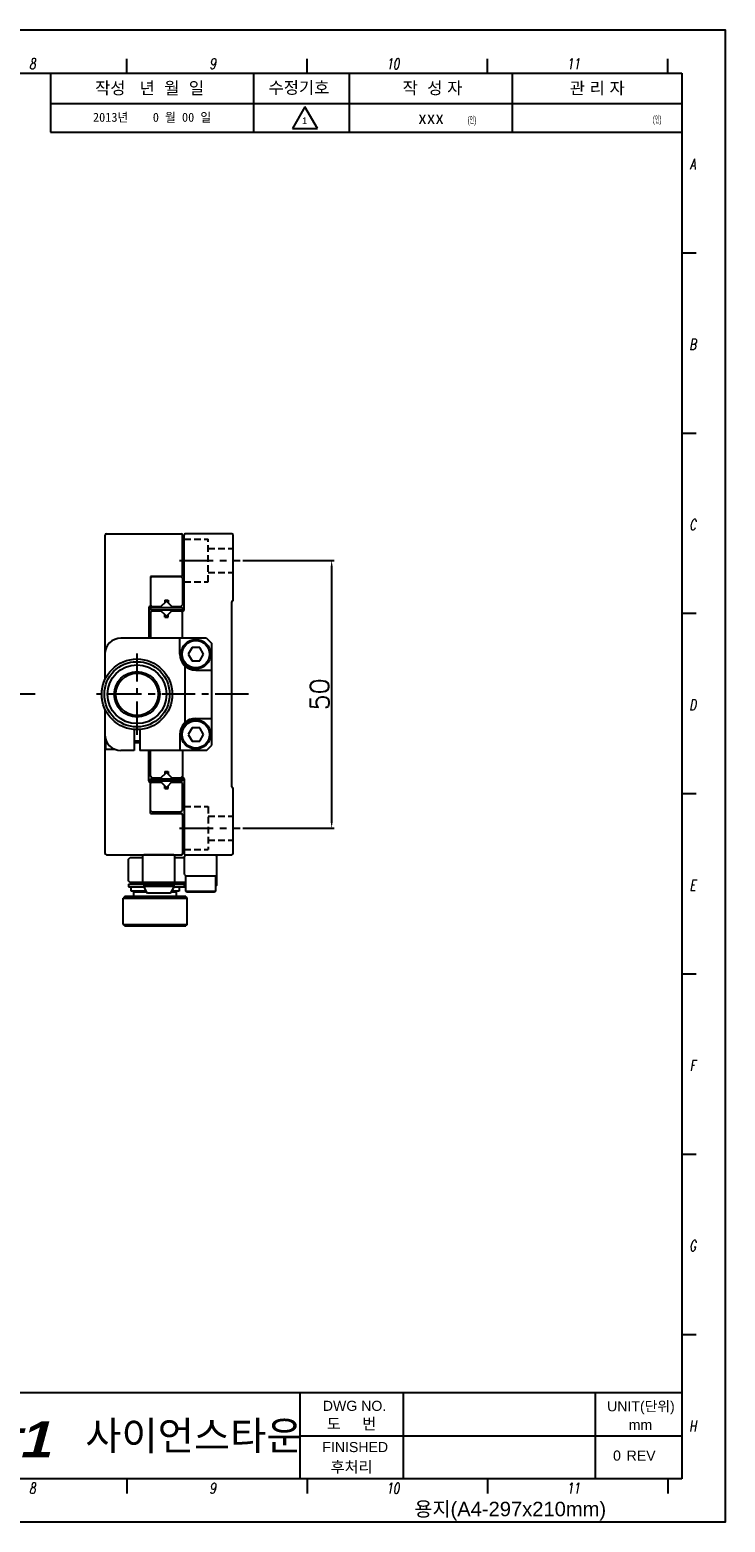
# Model space of a CAD drawing. Extents: x 1622 to 2836, y 2079 to 2357.
# Tile 11 of 11: x 2706 to 2836, y 2079 to 2357. Entities that reach past the tile are written whole.
import ezdxf
from ezdxf.enums import TextEntityAlignment as Align

# ---------------------------------------------------------------- set-up
doc = ezdxf.new("R2010")
doc.units = 0
doc.header["$LTSCALE"] = 5
doc.linetypes.add('CENTER', pattern=[2, 1.25, -0.25, 0.25, -0.25])
doc.linetypes.add('HIDDEN', pattern=[0.375, 0.25, -0.125])
doc.layers.get('0').update_dxf_attribs({"linetype": 'CONTINUOUS'})
doc.layers.get('DEFPOINTS').update_dxf_attribs({"color": 8, "linetype": 'CONTINUOUS'})
for name, color, linetype in [('CENTERLINE', 1, 'CENTER'), ('Default', 7, 'CONTINUOUS'), ('FORM', 7, 'CONTINUOUS'), ('HATCHINGLINE', 3, 'CONTINUOUS'), ('HIDDENLINE', 4, 'HIDDEN'), ('PAPER', 2, 'CONTINUOUS'), ('PURCHASE', 2, 'CONTINUOUS'), ('TXT', 4, 'CONTINUOUS'), ('W', 4, 'CONTINUOUS'), ('WORLDCAT_SOLID', 7, 'CONTINUOUS')]:
    doc.layers.add(name, color=color, linetype=linetype)
doc.styles.add('H', font='txt')
doc.styles.add('S', font='romans.shx', dxfattribs={"width": 0.7, "oblique": 10, "bigfont": 'bigfont.shx'})
doc.styles.add('SEACAD_arial_ttf', font='arial.ttf')
doc.styles.get("Standard").update_dxf_attribs({"font": 'ROMANS.SHX', "bigfont": 'whgtxt.shx'})
doc.dimstyles.new('DPI_Dimstyle', dxfattribs={"dimtxt": 3, "dimasz": 2.5, "dimexe": 1, "dimexo": 1, "dimgap": 1, "dimtad": 1, "dimdec": 3, "dimzin": 9, "dimdsep": 46, "dimtxsty": 'Standard', "dimcen": 0, "dimclrd": 3, "dimclre": 3, "dimclrt": 4, "dimazin": 2, "dimtfac": 0.5, "dimtdec": 3, "dimtmove": 0, "dimatfit": 0, "dimfxl": 0, "dimtolj": 1, "dimarcsym": 0})

# ---------------------------------------------------------------- blocks, each defined once
blk = doc.blocks.new('*D104')
at = {"color": 3, "linetype": 'ByBlock', "lineweight": -2}
for p, q in [((2746.04, 2258.28), (2763.15, 2258.28)), ((2762.65, 2257.03), (2762.65, 2209.53)), ((2746.04, 2208.28), (2763.15, 2208.28))]:
    blk.add_line(p, q, dxfattribs=at)
at = {"color": 3}
for points in [[(2762.45, 2257.03), (2762.86, 2257.03), (2762.65, 2258.28)], [(2762.45, 2209.53), (2762.86, 2209.53), (2762.65, 2208.28)]]:
    blk.add_solid(points, dxfattribs=at)
at = {"layer": 'DEFPOINTS', "color": 0}
for p in [(2745.54, 2258.28), (2745.54, 2208.28), (2762.65, 2208.28)]:
    blk.add_point(p, dxfattribs=at)
at = {"color": 4, "insert": (2760.4, 2233.28), "char_height": 3.5, "attachment_point": 5, "rotation": 90}
blk.add_mtext('\\A1;50', dxfattribs=at)
blk = doc.blocks.new('erdftrgf45r')
at = {"layer": 'W'}
for p, q in [((34921.74, 9666.28), (35198.74, 9666.28)), ((34921.74, 9471.28), (34921.74, 9666.28)), ((35198.74, 9666.28), (35198.74, 9471.28)), ((35198.74, 9471.28), (34921.74, 9471.28))]:
    blk.add_line(p, q, dxfattribs=at)
blk = doc.blocks.new('SADAASDFDFS')
blk.add_lwpolyline([(9534.83, 6963.45), (9823.83, 6963.45), (9823.83, 6756.45), (9534.83, 6756.45)], close=True)
at = {"layer": 'Default', "color": 7, "linetype": 'Continuous'}
for p, q in [((9765.56, 6952.79), (9763.82, 6949.78)), ((9767.3, 6949.78), (9765.56, 6952.79)), ((9763.82, 6949.78), (9767.3, 6949.78)), ((9779.16, 6774.45), (9779.16, 6762.45))]:
    blk.add_line(p, q, dxfattribs=at)
at = {"layer": 'FORM', "color": 7, "linetype": 'Continuous'}
for p, q in [((9730.26, 6957.45), (9730.26, 6949.28)), ((9758.47, 6949.28), (9758.47, 6957.45)), ((9771.73, 6949.28), (9771.73, 6957.45)), ((9794.36, 6949.28), (9794.36, 6957.45)), ((9730.26, 6953.26), (9817.83, 6953.26)), ((9730.26, 6949.28), (9817.83, 6949.28)), ((9705.21, 6774.45), (9817.83, 6774.45)), ((9764.84, 6774.45), (9764.84, 6762.45)), ((9805.83, 6774.45), (9805.83, 6762.45)), ((9764.84, 6768.45), (9817.83, 6768.45))]:
    blk.add_line(p, q, dxfattribs=at)
at = {"layer": 'PAPER'}
for p, q in [((9740.87, 6957.45), (9740.87, 6959.45)), ((9740.87, 6957.45), (9740.87, 6959.45)), ((9765.88, 6957.45), (9765.88, 6959.45)), ((9790.88, 6957.45), (9790.88, 6959.45)), ((9815.89, 6957.45), (9815.89, 6959.45)), ((9819.83, 6932.49), (9817.83, 6932.49)), ((9819.83, 6907.48), (9817.83, 6907.48)), ((9819.83, 6882.48), (9817.83, 6882.48)), ((9819.83, 6857.47), (9817.83, 6857.47)), ((9819.83, 6832.47), (9817.83, 6832.47)), ((9819.83, 6807.46), (9817.83, 6807.46)), ((9819.83, 6782.46), (9817.83, 6782.46)), ((9740.87, 6762.45), (9740.87, 6760.45)), ((9740.87, 6762.45), (9740.87, 6760.45)), ((9765.88, 6762.45), (9765.88, 6760.45)), ((9790.88, 6762.45), (9790.88, 6760.45)), ((9815.89, 6762.45), (9815.89, 6760.45))]:
    blk.add_line(p, q, dxfattribs=at)
blk.add_blockref('erdftrgf45r', (-25380.91, -2708.83))
at = {"style": 'H'}
for s, insert, char_height, width, attachment_point in [('{\\C2;2013년    0 월 00 일}', (9744.36, 6951.27), 1.25, 28.2038, 5), ('{\\C2;xxx}', (9783.05, 6951.27), 1.75, 22.6355, 5), ('{\\fArial Black|b0|i1|c0|p34;\\C5;ST\\H1.25x;\\C256;1}', (9717.65, 6770.45), 4, 41.2154, 1), ('{\\fMoeumT R|b0|i0|c129|p18;사이언스타운}', (9735.1, 6770.45), 4, 41.2154, 1)]:
    blk.add_mtext(s, dxfattribs=dict(at, insert=insert, char_height=char_height, width=width, attachment_point=attachment_point))
at = {"layer": 'Default', "color": 7, "linetype": 'Continuous', "style": 'SEACAD_arial_ttf', "width": 0.5}
for p in [(9788.12, 6951.45), (9813.8, 6951.54)]:
    blk.add_text('(인)', height=0.984, dxfattribs=at).set_placement(p, align=Align.TOP_LEFT)
at = {"layer": 'FORM', "color": 7, "linetype": 'Continuous', "style": 'SEACAD_arial_ttf'}
for s, height, p in [('작성   년  월  일', 1.6798, (9736.46, 6956.22)), ('수정기호', 1.68, (9760.51, 6956.28)), ('작  성 자', 1.68, (9779.11, 6956.23)), ('관 리 자', 1.68, (9802.28, 6956.21)), ('1', 0.925, (9765.16, 6951.31)), ('DWG NO.', 1.4, (9768.04, 6773.29)), ('UNIT(단위)', 1.4, (9807.46, 6773.23)), ('도     번', 1.54, (9768.59, 6770.87)), ('mm', 1.4, (9810.46, 6770.66)), ('FINISHED', 1.4, (9767.97, 6767.57)), (' 후처리', 1.54, (9768.54, 6764.87)), ('0', 1.4, (9808.29, 6766.39)), ('REV', 1.4, (9810.17, 6766.38)), ('용지(A4-297x210mm)', 1.9998, (9780.73, 6759.28))]:
    blk.add_text(s, height=height, dxfattribs=at).set_placement(p, align=Align.TOP_LEFT)
at = {"layer": 'PAPER', "style": 'S', "oblique": 10, "width": 0.7}
for s, p in [('8', (9727.76, 6958.75)), ('9', (9752.76, 6958.75)), ('10', (9777.76, 6958.75)), ('11', (9802.77, 6958.75)), ('A', (9819.33, 6944.83)), ('B', (9819.33, 6919.83)), ('C', (9819.33, 6894.83)), ('D', (9819.33, 6869.82)), ('E', (9819.33, 6844.82)), ('F', (9819.33, 6819.81)), ('G', (9819.33, 6794.81)), ('H', (9819.33, 6769.8)), ('8', (9727.76, 6761.16)), ('9', (9752.76, 6761.16)), ('10', (9777.76, 6761.16)), ('11', (9802.77, 6761.16))]:
    blk.add_text(s, height=1.5, dxfattribs=at).set_placement(p, align=Align.MIDDLE)

msp = doc.modelspace()

# ---------------------------------------------------------------- linework, layer by layer
for p, q in [((2720.2788, 2262.9845), (2720.2788, 2236.034)), ((2720.5788, 2263.2845), (2734.5788, 2263.2845)), ((2734.7788, 2255.2845), (2734.7788, 2263.0845)), ((2735.0788, 2249.0845), (2735.0788, 2263.0845)), ((2743.9788, 2263.2845), (2735.2788, 2263.2845)), ((2744.2788, 2250.8845), (2744.2788, 2262.9845)), ((2734.7788, 2255.2845), (2728.7788, 2255.2845)), ((2728.7788, 2255.2845), (2728.7788, 2249.6845)), ((2728.4788, 2249.4845), (2728.4788, 2243.7845)), ((2728.7788, 2249.6845), (2728.6788, 2249.6845)), ((2734.7788, 2243.7845), (2734.7788, 2248.8845)), ((2734.7788, 2248.8845), (2734.8788, 2248.8845)), ((2743.9788, 2215.9845), (2743.9788, 2250.5845)), ((2739.2788, 2243.7845), (2723.2788, 2243.7845)), ((2734.2788, 2240.7845), (2734.2788, 2243.7845)), ((2739.2788, 2243.7845), (2740.2788, 2242.7845)), ((2740.2788, 2223.7845), (2740.2788, 2242.7845)), ((2736.5571, 2242.0345), (2735.8354, 2240.7845)), ((2735.8354, 2240.7845), (2736.5571, 2239.5345)), ((2738.0006, 2242.0345), (2736.5571, 2242.0345)), ((2738.7222, 2240.7845), (2738.0006, 2242.0345)), ((2738.0006, 2239.5345), (2738.7222, 2240.7845)), ((2735.2788, 2228.0205), (2735.2788, 2238.5484)), ((2736.5571, 2239.5345), (2738.0006, 2239.5345)), ((2737.2788, 2237.7845), (2740.2788, 2237.7845)), ((2720.2788, 2230.5349), (2720.2788, 2203.5845)), ((2720.2788, 2230.5349), (2720.2788, 2225.7845)), ((2737.2788, 2228.7845), (2740.2788, 2228.7845)), ((2725.7788, 2226.7034), (2725.7788, 2222.7845)), ((2726.7788, 2226.7034), (2726.7788, 2222.7845)), ((2736.5571, 2227.0345), (2735.8354, 2225.7845)), ((2738.0006, 2227.0345), (2736.5571, 2227.0345)), ((2738.7222, 2225.7845), (2738.0006, 2227.0345)), ((2720.2788, 2225.7845), (2720.2788, 2223.2345)), ((2720.2788, 2223.2345), (2720.4788, 2223.0345)), ((2720.4788, 2223.0345), (2720.4788, 2224.7074)), ((2725.7788, 2224.2845), (2726.7788, 2224.2845)), ((2734.2788, 2225.7845), (2734.2788, 2222.7845)), ((2735.8354, 2225.7845), (2736.5571, 2224.5345)), ((2736.5571, 2224.5345), (2738.0006, 2224.5345)), ((2738.0006, 2224.5345), (2738.7222, 2225.7845)), ((2739.2788, 2222.7845), (2740.2788, 2223.7845)), ((2720.4788, 2223.0345), (2722.0799, 2223.0345)), ((2725.7788, 2222.7845), (2723.2788, 2222.7845)), ((2739.2788, 2222.7845), (2726.7788, 2222.7845)), ((2728.4788, 2217.0845), (2728.4788, 2222.7845)), ((2734.7788, 2222.7845), (2734.7788, 2217.6845)), ((2734.7788, 2217.6845), (2734.8788, 2217.6845)), ((2728.7788, 2216.8845), (2728.6788, 2216.8845)), ((2728.7788, 2210.9845), (2728.7788, 2216.8845)), ((2735.0788, 2217.4845), (2735.0788, 2203.4845)), ((2744.2788, 2203.5845), (2744.2788, 2215.6845)), ((2728.7788, 2210.9845), (2734.5788, 2210.9845)), ((2734.7788, 2210.7845), (2734.7788, 2203.4845)), ((2720.5788, 2203.2845), (2734.5788, 2203.2845)), ((2724.6788, 2202.4845), (2724.9788, 2202.7845)), ((2724.6788, 2198.3845), (2724.6788, 2202.4845)), ((2724.9788, 2202.7845), (2727.3788, 2202.7845)), ((2727.3788, 2203.0845), (2727.5788, 2203.2845)), ((2727.3788, 2198.2845), (2727.3788, 2203.0845)), ((2733.1788, 2203.2845), (2727.5788, 2203.2845)), ((2733.1788, 2203.2845), (2733.3788, 2203.0845)), ((2733.3788, 2198.2845), (2733.3788, 2203.0845)), ((2733.3788, 2202.7845), (2735.1788, 2202.7845)), ((2735.1788, 2202.9845), (2735.4788, 2203.2845)), ((2735.1788, 2199.5845), (2735.1788, 2202.9845)), ((2735.2788, 2203.2845), (2743.9788, 2203.2845)), ((2740.8788, 2203.2845), (2741.1788, 2202.9845)), ((2741.1788, 2197.5845), (2741.1788, 2202.9845)), ((2724.6788, 2198.3845), (2724.9788, 2198.0845)), ((2735.1788, 2198.0845), (2724.9788, 2198.0845)), ((2726.2788, 2197.7845), (2726.2788, 2198.0845)), ((2727.5788, 2198.0845), (2727.3788, 2198.2845)), ((2733.3788, 2198.2845), (2733.1788, 2198.0845)), ((2734.4788, 2197.7845), (2734.4788, 2198.0845)), ((2735.1788, 2199.5845), (2735.4788, 2199.2845)), ((2735.1788, 2197.2845), (2735.1788, 2198.0845)), ((2735.429, 2196.4845), (2735.429, 2199.2845)), ((2741.1788, 2199.2845), (2735.4788, 2199.2845)), ((2740.929, 2199.2845), (2740.929, 2196.4845)), ((2724.6788, 2197.7845), (2735.1788, 2197.7845)), ((2724.6788, 2197.7845), (2724.6788, 2197.2845)), ((2724.6788, 2197.2845), (2727.5732, 2197.2845)), ((2727.5288, 2197.7845), (2727.5288, 2197.4345)), ((2727.5288, 2197.4345), (2733.2288, 2197.4345)), ((2732.4889, 2196.1345), (2728.2688, 2196.1345)), ((2733.1845, 2197.2845), (2735.1788, 2197.2845)), ((2733.2288, 2197.4345), (2733.2288, 2197.7845)), ((2735.429, 2197.2845), (2735.1788, 2197.2845)), ((2735.629, 2196.2845), (2735.429, 2196.4845)), ((2735.429, 2196.4845), (2740.929, 2196.4845)), ((2740.729, 2196.2845), (2735.629, 2196.2845)), ((2740.929, 2196.4845), (2740.729, 2196.2845)), ((2741.1788, 2197.5845), (2740.929, 2197.3346))]:
    msp.add_line(p, q)
at = {"ltscale": 0.25}
for p, q in [((2723.9788, 2195.4843), (2723.6788, 2195.1843)), ((2735.3788, 2195.4843), (2723.9788, 2195.4843)), ((2725.8788, 2196.4843), (2725.6788, 2196.2843)), ((2725.6788, 2195.4843), (2725.6788, 2196.2843)), ((2728.1321, 2196.2843), (2725.6788, 2196.2843)), ((2733.6788, 2196.2843), (2732.6255, 2196.2843)), ((2733.4788, 2196.4843), (2733.6788, 2196.2843)), ((2733.6788, 2195.4843), (2733.6788, 2196.2843)), ((2735.3788, 2195.4843), (2735.6788, 2195.1843)), ((2723.6788, 2190.2843), (2723.6788, 2195.1843)), ((2723.6788, 2195.1843), (2735.6788, 2195.1843)), ((2735.6788, 2190.2843), (2735.6788, 2195.1843)), ((2723.6788, 2190.2843), (2723.9788, 2189.9843)), ((2723.6788, 2190.2843), (2735.6788, 2190.2843)), ((2723.9788, 2189.9843), (2735.3788, 2189.9843)), ((2735.6788, 2190.2843), (2735.3788, 2189.9843))]:
    msp.add_line(p, q, dxfattribs=at)
for centre, radius in [((2737.2788, 2240.7845), 2.75), ((2737.2788, 2240.7845), 2.55), ((2737.2788, 2225.7845), 2.75), ((2737.2788, 2225.7845), 2.55)]:
    msp.add_circle(centre, radius)
for centre, radius, start, end in [((2720.5788, 2262.9845), 0.3, 90, 180), ((2734.5788, 2263.0845), 0.2, 0, 90), ((2735.2788, 2263.0845), 0.2, 90, 180), ((2743.9788, 2262.9845), 0.3, 0, 90), ((2728.6788, 2249.4845), 0.2, 90, 180), ((2734.8788, 2249.0845), 0.2, 270, 0), ((2744.1788, 2250.5845), 0.2, 90, 180), ((2744.1788, 2250.8845), 0.1, 270, 0), ((2723.2788, 2240.7845), 3, 90, 180), ((2737.2788, 2240.7845), 3, 180, 270), ((2737.2788, 2225.7845), 3, 90, 180), ((2723.2788, 2225.7845), 3, 180, 270), ((2734.8788, 2217.4845), 0.2, 0, 90), ((2728.6788, 2217.0845), 0.2, 180, 270), ((2744.1788, 2215.9845), 0.2, 180, 270), ((2744.1788, 2215.6845), 0.1, 0, 90), ((2734.5788, 2210.7845), 0.2, 0, 90), ((2720.5788, 2203.5845), 0.3, 180, 270), ((2734.5788, 2203.4845), 0.2, 270, 0), ((2735.2788, 2203.4845), 0.2, 180, 270), ((2743.9788, 2203.5845), 0.3, 270, 0), ((2730.3788, 2198.196), 2.95, 194.961018, 224.333992), ((2730.3788, 2198.196), 2.95, 315.666008, 345.038982)]:
    msp.add_arc(centre, radius, start, end)
at = {"layer": 'CENTERLINE'}
for p, q in [((2734.2478, 2258.2845), (2745.5373, 2258.2845)), ((2726.2788, 2225.6845), (2726.2788, 2240.8845)), ((2707.2397, 2233.2845), (2584.8754, 2233.2845)), ((2747.1426, 2233.2845), (2718.6788, 2233.2845)), ((2734.2478, 2208.2845), (2745.5373, 2208.2845))]:
    msp.add_line(p, q, dxfattribs=at)
at = {"layer": 'HATCHINGLINE', "color": 3}
msp.add_line((2726.7788, 2224.5551), (2725.7788, 2224.5551), dxfattribs=at)
at = {"layer": 'HIDDENLINE'}
for p, q in [((2735.0788, 2262.2845), (2739.5788, 2262.2845)), ((2739.5788, 2254.2845), (2739.5788, 2262.2845)), ((2739.5788, 2260.5345), (2744.2788, 2260.5345)), ((2735.0788, 2254.2845), (2739.5788, 2254.2845)), ((2739.5788, 2256.0345), (2744.2788, 2256.0345)), ((2735.0788, 2212.2845), (2739.5788, 2212.2845)), ((2739.5788, 2212.2845), (2739.5788, 2204.2845)), ((2739.5788, 2210.5345), (2744.2788, 2210.5345)), ((2735.0788, 2204.2845), (2739.5788, 2204.2845)), ((2739.5788, 2206.0345), (2744.2788, 2206.0345))]:
    msp.add_line(p, q, dxfattribs=at)
at = {"layer": 'PURCHASE'}
for p, q in [((2729.0788, 2255.2845), (2728.7788, 2254.9845)), ((2729.0788, 2255.2845), (2734.4788, 2255.2845)), ((2734.4788, 2255.2845), (2734.7788, 2254.9845)), ((2734.7788, 2254.9845), (2734.7788, 2249.9845)), ((2728.7788, 2249.9845), (2729.0788, 2249.6845)), ((2728.7788, 2249.4845), (2734.7788, 2249.4845)), ((2728.7788, 2249.4845), (2728.7788, 2249.0845)), ((2728.7788, 2249.0845), (2734.7788, 2249.0845)), ((2729.0788, 2248.8845), (2728.7788, 2248.5845)), ((2728.7788, 2248.5845), (2728.7788, 2243.7845)), ((2729.0788, 2249.6845), (2730.7646, 2249.6845)), ((2729.0788, 2248.8845), (2730.7646, 2248.8845)), ((2731.7788, 2250.6987), (2730.5646, 2249.4845)), ((2731.7788, 2247.8702), (2730.5646, 2249.0845)), ((2731.4788, 2250.8845), (2732.0788, 2250.8845)), ((2731.4788, 2250.8845), (2731.4788, 2250.3987)), ((2731.7788, 2250.6987), (2732.9931, 2249.4845)), ((2731.7788, 2247.8702), (2732.9931, 2249.0845)), ((2732.0788, 2250.8845), (2732.0788, 2250.3987)), ((2732.7931, 2249.6845), (2734.4788, 2249.6845)), ((2732.7931, 2248.8845), (2734.4788, 2248.8845)), ((2734.4788, 2249.6845), (2734.7788, 2249.9845)), ((2734.4788, 2248.8845), (2734.7788, 2248.5845)), ((2734.7788, 2249.4845), (2734.7788, 2249.0845)), ((2731.4788, 2247.6845), (2731.4788, 2248.1702)), ((2731.4788, 2247.6845), (2732.0788, 2247.6845)), ((2732.0788, 2247.6845), (2732.0788, 2248.1702)), ((2728.7788, 2217.9845), (2728.7788, 2222.7845)), ((2729.0788, 2217.6845), (2728.7788, 2217.9845)), ((2729.0788, 2217.6845), (2730.7646, 2217.6845)), ((2731.7788, 2218.6987), (2730.5646, 2217.4845)), ((2731.4788, 2218.8845), (2732.0788, 2218.8845)), ((2731.4788, 2218.8845), (2731.4788, 2218.3987)), ((2731.7788, 2218.6987), (2732.9931, 2217.4845)), ((2732.0788, 2218.8845), (2732.0788, 2218.3987)), ((2732.7931, 2217.6845), (2734.4788, 2217.6845)), ((2734.4788, 2217.6845), (2734.7788, 2217.9845)), ((2728.7788, 2217.4845), (2734.7788, 2217.4845)), ((2728.7788, 2217.0845), (2728.7788, 2217.4845)), ((2728.7788, 2217.0845), (2734.7788, 2217.0845)), ((2728.7788, 2216.5845), (2729.0788, 2216.8845)), ((2729.0788, 2216.8845), (2730.7646, 2216.8845)), ((2731.7788, 2215.8702), (2730.5646, 2217.0845)), ((2731.4788, 2215.6845), (2731.4788, 2216.1702)), ((2731.4788, 2215.6845), (2732.0788, 2215.6845)), ((2731.7788, 2215.8702), (2732.9931, 2217.0845)), ((2732.0788, 2215.6845), (2732.0788, 2216.1702)), ((2732.7931, 2216.8845), (2734.4788, 2216.8845)), ((2734.4788, 2216.8845), (2734.7788, 2216.5845)), ((2734.7788, 2217.0845), (2734.7788, 2217.4845)), ((2734.7788, 2211.5845), (2734.7788, 2216.5845)), ((2729.0788, 2211.2845), (2728.7788, 2211.5845)), ((2729.0788, 2211.2845), (2734.4788, 2211.2845)), ((2734.4788, 2211.2845), (2734.7788, 2211.5845))]:
    msp.add_line(p, q, dxfattribs=at)
for radius in [6.6, 6.1, 5.4865, 4.25, 3.95]:
    msp.add_circle((2726.2788, 2233.2845), radius, dxfattribs=at)
at = {"layer": 'TXT', "color": 2}
msp.add_line((2730.5788, 2211.2845), (2732.9788, 2211.2845), dxfattribs=at)
at = {"layer": 'WORLDCAT_SOLID', "color": 7, "linetype": 'Continuous'}
for p, q in [((2725.1788, 2197.2845), (2727.5732, 2197.2845)), ((2725.1788, 2196.4843), (2725.1788, 2197.2843)), ((2727.9763, 2196.4843), (2725.1788, 2196.4843)), ((2734.1788, 2196.4843), (2732.7814, 2196.4843)), ((2733.1845, 2197.2845), (2734.1788, 2197.2845)), ((2734.1788, 2197.2843), (2734.1788, 2196.4843))]:
    msp.add_line(p, q, dxfattribs=at)

# ---------------------------------------------------------------- block references
at = {"xscale": 1.347541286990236, "yscale": 1.347541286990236, "zscale": 1.347541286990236}
msp.add_blockref('SADAASDFDFS', (-10401.8339, -7026.058), dxfattribs=at)

# ---------------------------------------------------------------- dimensions: what is measured, and where the dimension line sits
dim = msp.add_linear_dim(base=(2762.6541, 2208.2845), p1=(2745.5373, 2258.2845), p2=(2745.5373, 2208.2845), angle=90, dimstyle='DPI_Dimstyle', override={"dimscale": 0.5, "dimtxt": 7, "dimdec": 1, "dimtdec": 1, "dimarcsym": 1})
dim.commit()
dim.dimension.update_dxf_attribs({"geometry": '*D104', "text_midpoint": (2760.4041, 2233.2845)})

doc.saveas('drawing.dxf')
